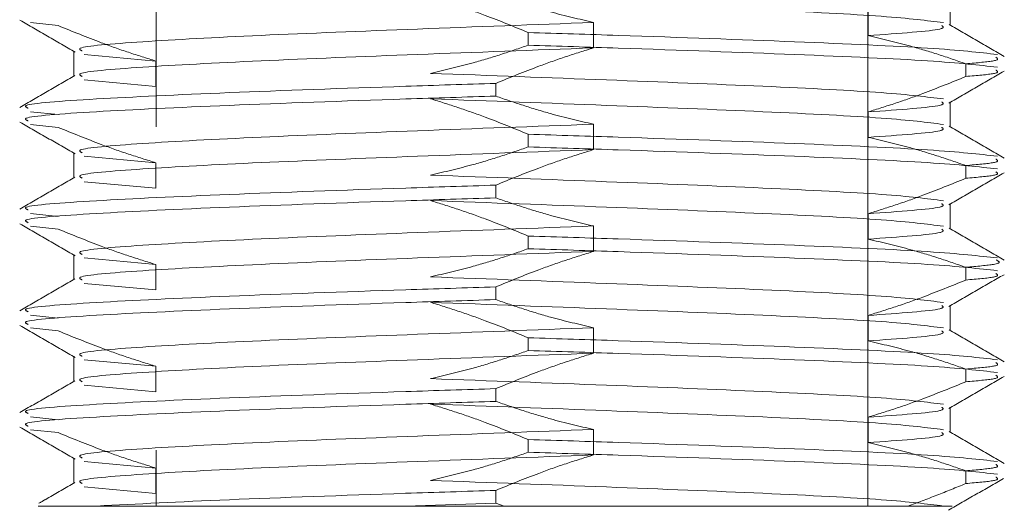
# Model space of a CAD drawing. Header units: millimetres. Extents: x 621 to 813, y 304 to 665.
# Tile 14 of 32: x 797.37 to 799.307, y 327.318 to 328.282. Entities that reach past the tile are written whole.
import ezdxf

# ---------------------------------------------------------------- set-up
doc = ezdxf.new("R2010")
doc.units = ezdxf.units.MM
doc.linetypes.add('HIDDEN', pattern=[1.905, 1.27, -0.635])

msp = doc.modelspace()

# ---------------------------------------------------------------- linework, layer by layer
at = {"color": 7, "linetype": 'HIDDEN', "lineweight": 18}
for p, q in [((797.6384, 331.2462), (797.6384, 327.3262)), ((799.0384, 327.3262), (799.0384, 330.1492)), ((799.2002, 328.2705), (799.2002, 328.3205)), ((799.0388, 328.2508), (799.0388, 328.3008)), ((797.4456, 328.2704), (797.3912, 328.2762)), ((798.4988, 328.2766), (798.4988, 328.2266)), ((798.3704, 328.2319), (798.3704, 328.2569)), ((797.4767, 328.2205), (797.4767, 328.1705)), ((797.638, 328.2008), (797.4969, 328.2137)), ((797.638, 328.1508), (797.638, 328.2008)), ((799.2312, 328.1954), (799.2312, 328.1704)), ((797.638, 328.1508), (797.4969, 328.1637)), ((798.3064, 328.1319), (798.3064, 328.1569)), ((799.2002, 328.0705), (799.2002, 328.1205)), ((797.4456, 328.0954), (797.3912, 328.1012)), ((799.0388, 328.0508), (799.0388, 328.1008)), ((797.4456, 328.0704), (797.3912, 328.0762)), ((798.4988, 328.0766), (798.4988, 328.0266)), ((798.3704, 328.0319), (798.3704, 328.0569)), ((797.4767, 328.0205), (797.4767, 327.9705)), ((797.638, 328.0008), (797.4969, 328.0137)), ((797.638, 327.9508), (797.638, 328.0008)), ((799.2312, 327.9954), (799.2312, 327.9704)), ((797.638, 327.9508), (797.4969, 327.9637)), ((798.3064, 327.9319), (798.3064, 327.9569)), ((799.2002, 327.8705), (799.2002, 327.9205)), ((797.4456, 327.8954), (797.3912, 327.9012)), ((799.0388, 327.8508), (799.0388, 327.9008)), ((797.4456, 327.8704), (797.3912, 327.8762)), ((798.4988, 327.8766), (798.4988, 327.8266)), ((798.3704, 327.8319), (798.3704, 327.8569)), ((797.4767, 327.8205), (797.4767, 327.7705)), ((797.638, 327.8008), (797.4969, 327.8137)), ((797.638, 327.7508), (797.638, 327.8008)), ((799.2312, 327.7954), (799.2312, 327.7704)), ((797.638, 327.7508), (797.4969, 327.7637)), ((798.3064, 327.7319), (798.3064, 327.7569)), ((799.2002, 327.6705), (799.2002, 327.7205)), ((797.4456, 327.6954), (797.3912, 327.7012)), ((799.0388, 327.6508), (799.0388, 327.7008)), ((797.4456, 327.6704), (797.3912, 327.6762)), ((798.4988, 327.6766), (798.4988, 327.6266)), ((798.3704, 327.6319), (798.3704, 327.6569)), ((797.4767, 327.6205), (797.4767, 327.5705)), ((797.638, 327.6008), (797.4969, 327.6137)), ((797.638, 327.5508), (797.638, 327.6008)), ((799.2312, 327.5954), (799.2312, 327.5704)), ((797.638, 327.5508), (797.4969, 327.5637)), ((798.3064, 327.5319), (798.3064, 327.5569)), ((799.2002, 327.4705), (799.2002, 327.5205)), ((797.4456, 327.4954), (797.3912, 327.5012)), ((799.0388, 327.4508), (799.0388, 327.5008)), ((797.4456, 327.4704), (797.3912, 327.4762)), ((798.4988, 327.4766), (798.4988, 327.4266)), ((798.3704, 327.4319), (798.3704, 327.4569)), ((797.4767, 327.4205), (797.4767, 327.3705)), ((797.638, 327.4008), (797.4969, 327.4137)), ((797.638, 327.3508), (797.638, 327.4008)), ((799.2312, 327.3954), (799.2312, 327.3704)), ((797.638, 327.3508), (797.4969, 327.3637)), ((798.3064, 327.3319), (798.3064, 327.3569)), ((798.1292, 327.3262), (797.5207, 327.3262)), ((798.1292, 327.3262), (798.3064, 327.3319)), ((798.1292, 327.3262), (798.3228, 327.3262)), ((798.3064, 327.3319), (798.3228, 327.3262)), ((798.3228, 327.3262), (799.1169, 327.3262))]:
    msp.add_line(p, q, dxfattribs=at)
for points, knots in [([(798.3064, 328.3319), (798.3243, 328.3257), (798.3601, 328.3134), (798.4241, 328.294), (798.4706, 328.2831), (798.4988, 328.2766)], [0, 0, 0, 0, 0.282643, 0.565293, 1, 1, 1, 1]), ([(799.187, 328.2762), (799.1545, 328.2803), (799.0896, 328.2887), (798.8437, 328.3012), (798.5253, 328.3138), (798.2949, 328.3223), (798.1781, 328.3266)], [0, 0, 0, 0, 0.248154, 0.496308, 0.744462, 1, 1, 1, 1]), ([(798.1781, 328.3266), (798.1961, 328.321), (798.2322, 328.3098), (798.2965, 328.287), (798.3423, 328.2684), (798.3704, 328.2569)], [0, 0, 0, 0, 0.278221, 0.556433, 1, 1, 1, 1]), ([(797.3704, 328.2809), (797.3885, 328.2705), (797.4247, 328.2495), (797.4609, 328.2286), (797.479, 328.2181)], [0, 0, 0, 0, 0.500085, 1, 1, 1, 1]), ([(797.493, 328.2206), (797.4893, 328.2224), (797.4773, 328.2285), (797.5979, 328.2387), (797.8303, 328.2512), (798.1523, 328.2638), (798.3822, 328.2723), (798.4988, 328.2766)], [0, 0, 0, 0, 0.099904, 0.323267, 0.546629, 0.769992, 1, 1, 1, 1]), ([(797.638, 328.2008), (797.62, 328.2064), (797.5838, 328.2175), (797.5196, 328.2403), (797.4738, 328.259), (797.4456, 328.2704)], [0, 0, 0, 0, 0.278221, 0.556433, 1, 1, 1, 1]), ([(799.2935, 328.2137), (799.257, 328.2178), (799.184, 328.2262), (798.907, 328.2386), (798.6154, 328.2491), (798.4299, 328.255), (798.3704, 328.2569)], [0, 0, 0, 0, 0.288036, 0.576072, 0.864108, 1, 1, 1, 1]), ([(799.0388, 328.2508), (799.1003, 328.2551), (799.195, 328.2617), (799.1867, 328.2683), (799.1838, 328.2706)], [0, 0, 0, 0, 0.65015, 1, 1, 1, 1]), ([(799.3069, 328.2097), (799.2889, 328.2202), (799.2527, 328.2411), (799.2166, 328.262), (799.1985, 328.2725)], [0, 0, 0, 0, 0.500044, 1, 1, 1, 1]), ([(799.2312, 328.1954), (799.2133, 328.2016), (799.1774, 328.214), (799.1134, 328.2333), (799.067, 328.2442), (799.0388, 328.2508)], [0, 0, 0, 0, 0.282643, 0.565293, 1, 1, 1, 1]), ([(797.493, 328.1706), (797.4893, 328.1724), (797.4774, 328.1785), (797.5979, 328.1887), (797.8303, 328.2012), (798.1523, 328.2138), (798.3822, 328.2223), (798.4988, 328.2266)], [0, 0, 0, 0, 0.0996242, 0.3230561, 0.5464881, 0.76992, 1, 1, 1, 1]), ([(798.3704, 328.2319), (798.3525, 328.2257), (798.3167, 328.2134), (798.2527, 328.194), (798.2062, 328.1831), (798.1781, 328.1766)], [0, 0, 0, 0, 0.282643, 0.565293, 1, 1, 1, 1]), ([(798.4988, 328.2266), (798.4807, 328.221), (798.4446, 328.2098), (798.3803, 328.187), (798.3345, 328.1684), (798.3064, 328.1569)], [0, 0, 0, 0, 0.278221, 0.556433, 1, 1, 1, 1]), ([(799.2935, 328.1887), (799.257, 328.1928), (799.184, 328.2012), (798.907, 328.2136), (798.6154, 328.2241), (798.4299, 328.23), (798.3704, 328.2319)], [0, 0, 0, 0, 0.288036, 0.576072, 0.864108, 1, 1, 1, 1]), ([(799.2312, 328.1954), (799.2532, 328.1973), (799.3011, 328.2015), (799.2939, 328.2058), (799.29, 328.2081)], [0, 0, 0, 0, 0.459975, 1, 1, 1, 1]), ([(799.187, 328.1262), (799.1545, 328.1303), (799.0896, 328.1387), (798.8437, 328.1512), (798.5253, 328.1638), (798.2949, 328.1723), (798.1781, 328.1766)], [0, 0, 0, 0, 0.248154, 0.496308, 0.744462, 1, 1, 1, 1]), ([(799.1978, 328.1181), (799.2159, 328.1286), (799.2521, 328.1495), (799.2883, 328.1705), (799.3064, 328.1809)], [0, 0, 0, 0, 0.499915, 1, 1, 1, 1]), ([(799.2312, 328.1704), (799.2532, 328.1723), (799.3011, 328.1765), (799.2939, 328.1808), (799.29, 328.1831)], [0, 0, 0, 0, 0.459975, 1, 1, 1, 1]), ([(797.4784, 328.1725), (797.4603, 328.162), (797.4241, 328.1411), (797.388, 328.1202), (797.3699, 328.1097)], [0, 0, 0, 0, 0.4999564, 1, 1, 1, 1]), ([(797.3868, 328.1081), (797.3827, 328.1099), (797.3692, 328.116), (797.5048, 328.1262), (797.7666, 328.1386), (798.0618, 328.1491), (798.247, 328.155), (798.3064, 328.1569)], [0, 0, 0, 0, 0.113864, 0.369103, 0.624342, 0.879582, 1, 1, 1, 1]), ([(799.0388, 328.1008), (799.0569, 328.1064), (799.093, 328.1175), (799.1573, 328.1403), (799.203, 328.159), (799.2312, 328.1704)], [0, 0, 0, 0, 0.278221, 0.556433, 1, 1, 1, 1]), ([(797.3868, 328.0831), (797.3827, 328.0849), (797.3692, 328.091), (797.5048, 328.1012), (797.7666, 328.1136), (798.0618, 328.1241), (798.247, 328.13), (798.3064, 328.1319)], [0, 0, 0, 0, 0.113864, 0.369103, 0.624342, 0.879582, 1, 1, 1, 1]), ([(799.187, 328.0762), (799.1545, 328.0803), (799.0896, 328.0887), (798.8437, 328.1012), (798.5253, 328.1138), (798.2949, 328.1223), (798.1781, 328.1266)], [0, 0, 0, 0, 0.248154, 0.496308, 0.744462, 1, 1, 1, 1]), ([(798.1781, 328.1266), (798.1961, 328.121), (798.2322, 328.1098), (798.2965, 328.087), (798.3423, 328.0684), (798.3704, 328.0569)], [0, 0, 0, 0, 0.2782208, 0.5564334, 1, 1, 1, 1]), ([(798.3064, 328.1319), (798.3243, 328.1257), (798.3601, 328.1134), (798.4241, 328.094), (798.4706, 328.0831), (798.4988, 328.0766)], [0, 0, 0, 0, 0.282643, 0.565293, 1, 1, 1, 1]), ([(799.0388, 328.1008), (799.1003, 328.1051), (799.1949, 328.1117), (799.1867, 328.1183), (799.1838, 328.1206)], [0, 0, 0, 0, 0.650722, 1, 1, 1, 1]), ([(797.3704, 328.0809), (797.3885, 328.0705), (797.4247, 328.0495), (797.4609, 328.0286), (797.479, 328.0181)], [0, 0, 0, 0, 0.500085, 1, 1, 1, 1]), ([(797.638, 328.0008), (797.62, 328.0064), (797.5838, 328.0175), (797.5196, 328.0403), (797.4738, 328.059), (797.4456, 328.0704)], [0, 0, 0, 0, 0.2782208, 0.5564334, 1, 1, 1, 1]), ([(797.493, 328.0206), (797.4893, 328.0224), (797.4773, 328.0285), (797.5979, 328.0387), (797.8303, 328.0512), (798.1523, 328.0638), (798.3822, 328.0723), (798.4988, 328.0766)], [0, 0, 0, 0, 0.099904, 0.323267, 0.546629, 0.769992, 1, 1, 1, 1]), ([(799.0388, 328.0508), (799.1003, 328.0551), (799.195, 328.0617), (799.1867, 328.0683), (799.1838, 328.0706)], [0, 0, 0, 0, 0.6501497, 1, 1, 1, 1]), ([(799.3069, 328.0097), (799.2889, 328.0202), (799.2527, 328.0411), (799.2166, 328.062), (799.1985, 328.0725)], [0, 0, 0, 0, 0.500044, 1, 1, 1, 1]), ([(799.2935, 328.0137), (799.257, 328.0178), (799.184, 328.0262), (798.907, 328.0386), (798.6154, 328.0491), (798.4299, 328.055), (798.3704, 328.0569)], [0, 0, 0, 0, 0.288036, 0.576072, 0.864108, 1, 1, 1, 1]), ([(799.2312, 327.9954), (799.2133, 328.0016), (799.1774, 328.014), (799.1134, 328.0333), (799.067, 328.0442), (799.0388, 328.0508)], [0, 0, 0, 0, 0.282643, 0.565293, 1, 1, 1, 1]), ([(797.493, 327.9706), (797.4893, 327.9724), (797.4774, 327.9785), (797.5979, 327.9887), (797.8303, 328.0012), (798.1523, 328.0138), (798.3822, 328.0223), (798.4988, 328.0266)], [0, 0, 0, 0, 0.099624, 0.323056, 0.546488, 0.76992, 1, 1, 1, 1]), ([(798.3704, 328.0319), (798.3525, 328.0257), (798.3167, 328.0134), (798.2527, 327.994), (798.2062, 327.9831), (798.1781, 327.9766)], [0, 0, 0, 0, 0.282643, 0.565293, 1, 1, 1, 1]), ([(798.4988, 328.0266), (798.4807, 328.021), (798.4446, 328.0098), (798.3803, 327.987), (798.3345, 327.9684), (798.3064, 327.9569)], [0, 0, 0, 0, 0.278221, 0.556433, 1, 1, 1, 1]), ([(799.2935, 327.9887), (799.257, 327.9928), (799.184, 328.0012), (798.907, 328.0136), (798.6154, 328.0241), (798.4299, 328.03), (798.3704, 328.0319)], [0, 0, 0, 0, 0.288036, 0.576072, 0.864108, 1, 1, 1, 1]), ([(799.2312, 327.9954), (799.2532, 327.9973), (799.3011, 328.0015), (799.2939, 328.0058), (799.29, 328.0081)], [0, 0, 0, 0, 0.459975, 1, 1, 1, 1]), ([(799.2312, 327.9704), (799.2532, 327.9723), (799.3011, 327.9765), (799.2939, 327.9808), (799.29, 327.9831)], [0, 0, 0, 0, 0.459975, 1, 1, 1, 1]), ([(797.4784, 327.9725), (797.4603, 327.962), (797.4241, 327.9411), (797.388, 327.9202), (797.3699, 327.9097)], [0, 0, 0, 0, 0.499956, 1, 1, 1, 1]), ([(799.187, 327.9262), (799.1545, 327.9303), (799.0896, 327.9387), (798.8437, 327.9512), (798.5253, 327.9638), (798.2949, 327.9723), (798.1781, 327.9766)], [0, 0, 0, 0, 0.248154, 0.496308, 0.744462, 1, 1, 1, 1]), ([(799.0388, 327.9008), (799.0569, 327.9064), (799.093, 327.9175), (799.1573, 327.9403), (799.203, 327.959), (799.2312, 327.9704)], [0, 0, 0, 0, 0.278221, 0.556433, 1, 1, 1, 1]), ([(799.1978, 327.9181), (799.2159, 327.9286), (799.2521, 327.9495), (799.2883, 327.9705), (799.3064, 327.9809)], [0, 0, 0, 0, 0.499915, 1, 1, 1, 1]), ([(797.3868, 327.9081), (797.3827, 327.9099), (797.3692, 327.916), (797.5048, 327.9262), (797.7666, 327.9386), (798.0618, 327.9491), (798.247, 327.955), (798.3064, 327.9569)], [0, 0, 0, 0, 0.113864, 0.369103, 0.624342, 0.879582, 1, 1, 1, 1]), ([(797.3868, 327.8831), (797.3827, 327.8849), (797.3692, 327.891), (797.5048, 327.9012), (797.7666, 327.9136), (798.0618, 327.9241), (798.247, 327.93), (798.3064, 327.9319)], [0, 0, 0, 0, 0.113864, 0.369103, 0.624342, 0.879582, 1, 1, 1, 1]), ([(799.187, 327.8762), (799.1545, 327.8803), (799.0896, 327.8887), (798.8437, 327.9012), (798.5253, 327.9138), (798.2949, 327.9223), (798.1781, 327.9266)], [0, 0, 0, 0, 0.248154, 0.496308, 0.744462, 1, 1, 1, 1]), ([(798.1781, 327.9266), (798.1961, 327.921), (798.2322, 327.9098), (798.2965, 327.887), (798.3423, 327.8684), (798.3704, 327.8569)], [0, 0, 0, 0, 0.278221, 0.556433, 1, 1, 1, 1]), ([(798.3064, 327.9319), (798.3243, 327.9257), (798.3601, 327.9134), (798.4241, 327.894), (798.4706, 327.8831), (798.4988, 327.8766)], [0, 0, 0, 0, 0.282643, 0.565293, 1, 1, 1, 1]), ([(799.0388, 327.9008), (799.1003, 327.9051), (799.1949, 327.9117), (799.1867, 327.9183), (799.1838, 327.9206)], [0, 0, 0, 0, 0.650722, 1, 1, 1, 1]), ([(797.3704, 327.8809), (797.3885, 327.8705), (797.4247, 327.8495), (797.4609, 327.8286), (797.479, 327.8181)], [0, 0, 0, 0, 0.500085, 1, 1, 1, 1]), ([(797.638, 327.8008), (797.62, 327.8064), (797.5838, 327.8175), (797.5196, 327.8403), (797.4738, 327.859), (797.4456, 327.8704)], [0, 0, 0, 0, 0.278221, 0.556433, 1, 1, 1, 1]), ([(797.493, 327.8206), (797.4893, 327.8224), (797.4773, 327.8285), (797.5979, 327.8387), (797.8303, 327.8512), (798.1523, 327.8638), (798.3822, 327.8723), (798.4988, 327.8766)], [0, 0, 0, 0, 0.0999044, 0.3232668, 0.5466292, 0.7699916, 1, 1, 1, 1]), ([(799.0388, 327.8508), (799.1003, 327.8551), (799.195, 327.8617), (799.1867, 327.8683), (799.1838, 327.8706)], [0, 0, 0, 0, 0.65015, 1, 1, 1, 1]), ([(799.3069, 327.8097), (799.2889, 327.8202), (799.2527, 327.8411), (799.2166, 327.862), (799.1985, 327.8725)], [0, 0, 0, 0, 0.5000436, 1, 1, 1, 1]), ([(799.2935, 327.8137), (799.257, 327.8178), (799.184, 327.8262), (798.907, 327.8386), (798.6154, 327.8491), (798.4299, 327.855), (798.3704, 327.8569)], [0, 0, 0, 0, 0.288036, 0.576072, 0.864108, 1, 1, 1, 1]), ([(799.2312, 327.7954), (799.2133, 327.8016), (799.1774, 327.814), (799.1134, 327.8333), (799.067, 327.8442), (799.0388, 327.8508)], [0, 0, 0, 0, 0.282643, 0.565293, 1, 1, 1, 1]), ([(798.3704, 327.8319), (798.3525, 327.8257), (798.3167, 327.8134), (798.2527, 327.794), (798.2062, 327.7831), (798.1781, 327.7766)], [0, 0, 0, 0, 0.282643, 0.565293, 1, 1, 1, 1]), ([(799.2935, 327.7887), (799.257, 327.7928), (799.184, 327.8012), (798.907, 327.8136), (798.6154, 327.8241), (798.4299, 327.83), (798.3704, 327.8319)], [0, 0, 0, 0, 0.2880361, 0.5760723, 0.8641084, 1, 1, 1, 1]), ([(797.493, 327.7706), (797.4893, 327.7724), (797.4774, 327.7785), (797.5979, 327.7887), (797.8303, 327.8012), (798.1523, 327.8138), (798.3822, 327.8223), (798.4988, 327.8266)], [0, 0, 0, 0, 0.099624, 0.323056, 0.546488, 0.76992, 1, 1, 1, 1]), ([(798.4988, 327.8266), (798.4807, 327.821), (798.4446, 327.8098), (798.3803, 327.787), (798.3345, 327.7684), (798.3064, 327.7569)], [0, 0, 0, 0, 0.278221, 0.556433, 1, 1, 1, 1]), ([(799.2312, 327.7954), (799.2527, 327.7973), (799.306, 327.802), (799.2967, 327.8069), (799.2911, 327.8099)], [0, 0, 0, 0, 0.404296, 1, 1, 1, 1]), ([(797.4784, 327.7725), (797.4603, 327.762), (797.4241, 327.7411), (797.388, 327.7202), (797.3699, 327.7097)], [0, 0, 0, 0, 0.499956, 1, 1, 1, 1]), ([(799.187, 327.7262), (799.1545, 327.7303), (799.0896, 327.7387), (798.8437, 327.7512), (798.5253, 327.7638), (798.2949, 327.7723), (798.1781, 327.7766)], [0, 0, 0, 0, 0.248154, 0.496308, 0.744462, 1, 1, 1, 1]), ([(799.0388, 327.7008), (799.0569, 327.7064), (799.093, 327.7175), (799.1573, 327.7403), (799.203, 327.759), (799.2312, 327.7704)], [0, 0, 0, 0, 0.278221, 0.556433, 1, 1, 1, 1]), ([(799.1978, 327.7181), (799.2159, 327.7286), (799.2521, 327.7495), (799.2883, 327.7705), (799.3064, 327.7809)], [0, 0, 0, 0, 0.4999149, 1, 1, 1, 1]), ([(799.2312, 327.7704), (799.2532, 327.7723), (799.3011, 327.7765), (799.2939, 327.7808), (799.29, 327.7831)], [0, 0, 0, 0, 0.459975, 1, 1, 1, 1]), ([(797.3868, 327.7081), (797.3827, 327.7099), (797.3692, 327.716), (797.5048, 327.7262), (797.7666, 327.7386), (798.0618, 327.7491), (798.247, 327.755), (798.3064, 327.7569)], [0, 0, 0, 0, 0.113864, 0.369103, 0.624342, 0.879582, 1, 1, 1, 1]), ([(797.3868, 327.6831), (797.3827, 327.6849), (797.3692, 327.691), (797.5048, 327.7012), (797.7666, 327.7136), (798.0618, 327.7241), (798.247, 327.73), (798.3064, 327.7319)], [0, 0, 0, 0, 0.1138643, 0.3691034, 0.6243425, 0.8795816, 1, 1, 1, 1]), ([(798.3064, 327.7319), (798.3243, 327.7257), (798.3601, 327.7134), (798.4241, 327.694), (798.4706, 327.6831), (798.4988, 327.6766)], [0, 0, 0, 0, 0.282643, 0.565293, 1, 1, 1, 1]), ([(799.187, 327.6762), (799.1545, 327.6803), (799.0896, 327.6887), (798.8437, 327.7012), (798.5253, 327.7138), (798.2949, 327.7223), (798.1781, 327.7266)], [0, 0, 0, 0, 0.248154, 0.496308, 0.744462, 1, 1, 1, 1]), ([(798.1781, 327.7266), (798.1961, 327.721), (798.2322, 327.7098), (798.2965, 327.687), (798.3423, 327.6684), (798.3704, 327.6569)], [0, 0, 0, 0, 0.278221, 0.556433, 1, 1, 1, 1]), ([(799.0388, 327.7008), (799.1003, 327.7051), (799.1949, 327.7117), (799.1867, 327.7183), (799.1838, 327.7206)], [0, 0, 0, 0, 0.650722, 1, 1, 1, 1]), ([(797.3704, 327.6809), (797.3885, 327.6705), (797.4247, 327.6495), (797.4609, 327.6286), (797.479, 327.6181)], [0, 0, 0, 0, 0.500085, 1, 1, 1, 1]), ([(797.493, 327.6206), (797.4893, 327.6224), (797.4773, 327.6285), (797.5979, 327.6387), (797.8303, 327.6512), (798.1523, 327.6638), (798.3822, 327.6723), (798.4988, 327.6766)], [0, 0, 0, 0, 0.099904, 0.323267, 0.546629, 0.769992, 1, 1, 1, 1]), ([(799.3069, 327.6097), (799.2889, 327.6202), (799.2527, 327.6411), (799.2166, 327.662), (799.1985, 327.6725)], [0, 0, 0, 0, 0.500044, 1, 1, 1, 1]), ([(797.638, 327.6008), (797.62, 327.6064), (797.5838, 327.6175), (797.5196, 327.6403), (797.4738, 327.659), (797.4456, 327.6704)], [0, 0, 0, 0, 0.278221, 0.556433, 1, 1, 1, 1]), ([(799.2935, 327.6137), (799.257, 327.6178), (799.184, 327.6262), (798.907, 327.6386), (798.6154, 327.6491), (798.4299, 327.655), (798.3704, 327.6569)], [0, 0, 0, 0, 0.288036, 0.576072, 0.864108, 1, 1, 1, 1]), ([(799.0388, 327.6508), (799.1003, 327.6551), (799.195, 327.6617), (799.1867, 327.6683), (799.1838, 327.6706)], [0, 0, 0, 0, 0.65015, 1, 1, 1, 1]), ([(799.2312, 327.5954), (799.2133, 327.6016), (799.1774, 327.614), (799.1134, 327.6333), (799.067, 327.6442), (799.0388, 327.6508)], [0, 0, 0, 0, 0.282643, 0.565293, 1, 1, 1, 1]), ([(797.493, 327.5706), (797.4893, 327.5724), (797.4774, 327.5785), (797.5979, 327.5887), (797.8303, 327.6012), (798.1523, 327.6138), (798.3822, 327.6223), (798.4988, 327.6266)], [0, 0, 0, 0, 0.099624, 0.323056, 0.546488, 0.76992, 1, 1, 1, 1]), ([(798.3704, 327.6319), (798.3525, 327.6257), (798.3167, 327.6134), (798.2527, 327.594), (798.2062, 327.5831), (798.1781, 327.5766)], [0, 0, 0, 0, 0.282643, 0.565293, 1, 1, 1, 1]), ([(798.4988, 327.6266), (798.4807, 327.621), (798.4446, 327.6098), (798.3803, 327.587), (798.3345, 327.5684), (798.3064, 327.5569)], [0, 0, 0, 0, 0.278221, 0.556433, 1, 1, 1, 1]), ([(799.2935, 327.5887), (799.257, 327.5928), (799.184, 327.6012), (798.907, 327.6136), (798.6154, 327.6241), (798.4299, 327.63), (798.3704, 327.6319)], [0, 0, 0, 0, 0.288036, 0.576072, 0.864108, 1, 1, 1, 1]), ([(799.2312, 327.5954), (799.2532, 327.5973), (799.3011, 327.6015), (799.2939, 327.6058), (799.29, 327.6081)], [0, 0, 0, 0, 0.4599753, 1, 1, 1, 1]), ([(799.187, 327.5262), (799.1545, 327.5303), (799.0896, 327.5387), (798.8437, 327.5512), (798.5253, 327.5638), (798.2949, 327.5723), (798.1781, 327.5766)], [0, 0, 0, 0, 0.248154, 0.496308, 0.744462, 1, 1, 1, 1]), ([(799.1978, 327.5181), (799.2159, 327.5286), (799.2521, 327.5495), (799.2883, 327.5705), (799.3064, 327.5809)], [0, 0, 0, 0, 0.499915, 1, 1, 1, 1]), ([(799.2312, 327.5704), (799.2532, 327.5723), (799.3011, 327.5765), (799.2939, 327.5808), (799.29, 327.5831)], [0, 0, 0, 0, 0.459975, 1, 1, 1, 1]), ([(797.4784, 327.5725), (797.4603, 327.562), (797.4241, 327.5411), (797.388, 327.5202), (797.3699, 327.5097)], [0, 0, 0, 0, 0.499956, 1, 1, 1, 1]), ([(797.3868, 327.5081), (797.3827, 327.5099), (797.3692, 327.516), (797.5048, 327.5262), (797.7666, 327.5386), (798.0618, 327.5491), (798.247, 327.555), (798.3064, 327.5569)], [0, 0, 0, 0, 0.1138643, 0.3691034, 0.6243425, 0.8795816, 1, 1, 1, 1]), ([(799.0388, 327.5008), (799.0569, 327.5064), (799.093, 327.5175), (799.1573, 327.5403), (799.203, 327.559), (799.2312, 327.5704)], [0, 0, 0, 0, 0.278221, 0.556433, 1, 1, 1, 1]), ([(797.3868, 327.4831), (797.3827, 327.4849), (797.3692, 327.491), (797.5048, 327.5012), (797.7666, 327.5136), (798.0618, 327.5241), (798.247, 327.53), (798.3064, 327.5319)], [0, 0, 0, 0, 0.113864, 0.369103, 0.624342, 0.879582, 1, 1, 1, 1]), ([(799.187, 327.4762), (799.1545, 327.4803), (799.0896, 327.4887), (798.8437, 327.5012), (798.5253, 327.5138), (798.2949, 327.5223), (798.1781, 327.5266)], [0, 0, 0, 0, 0.248154, 0.496308, 0.744462, 1, 1, 1, 1]), ([(798.1781, 327.5266), (798.1961, 327.521), (798.2322, 327.5098), (798.2965, 327.487), (798.3423, 327.4684), (798.3704, 327.4569)], [0, 0, 0, 0, 0.278221, 0.556433, 1, 1, 1, 1]), ([(798.3064, 327.5319), (798.3243, 327.5257), (798.3601, 327.5134), (798.4241, 327.494), (798.4706, 327.4831), (798.4988, 327.4766)], [0, 0, 0, 0, 0.282643, 0.565293, 1, 1, 1, 1]), ([(799.0388, 327.5008), (799.1003, 327.5051), (799.1949, 327.5117), (799.1867, 327.5183), (799.1838, 327.5206)], [0, 0, 0, 0, 0.650722, 1, 1, 1, 1]), ([(797.3704, 327.4809), (797.3885, 327.4705), (797.4247, 327.4495), (797.4609, 327.4286), (797.479, 327.4181)], [0, 0, 0, 0, 0.500085, 1, 1, 1, 1]), ([(797.638, 327.4008), (797.62, 327.4064), (797.5838, 327.4175), (797.5196, 327.4403), (797.4738, 327.459), (797.4456, 327.4704)], [0, 0, 0, 0, 0.278221, 0.556433, 1, 1, 1, 1]), ([(797.493, 327.4206), (797.4893, 327.4224), (797.4773, 327.4285), (797.5979, 327.4387), (797.8303, 327.4512), (798.1523, 327.4638), (798.3822, 327.4723), (798.4988, 327.4766)], [0, 0, 0, 0, 0.099904, 0.323267, 0.546629, 0.769992, 1, 1, 1, 1]), ([(799.0388, 327.4508), (799.1003, 327.4551), (799.195, 327.4617), (799.1867, 327.4683), (799.1838, 327.4706)], [0, 0, 0, 0, 0.65015, 1, 1, 1, 1]), ([(799.3069, 327.4097), (799.2889, 327.4202), (799.2527, 327.4411), (799.2166, 327.462), (799.1985, 327.4725)], [0, 0, 0, 0, 0.500044, 1, 1, 1, 1]), ([(799.2935, 327.4137), (799.257, 327.4178), (799.184, 327.4262), (798.907, 327.4386), (798.6154, 327.4491), (798.4299, 327.455), (798.3704, 327.4569)], [0, 0, 0, 0, 0.288036, 0.576072, 0.864108, 1, 1, 1, 1]), ([(799.2312, 327.3954), (799.2133, 327.4016), (799.1774, 327.414), (799.1134, 327.4333), (799.067, 327.4442), (799.0388, 327.4508)], [0, 0, 0, 0, 0.282643, 0.565293, 1, 1, 1, 1]), ([(797.493, 327.3706), (797.4893, 327.3724), (797.4774, 327.3785), (797.5979, 327.3887), (797.8303, 327.4012), (798.1523, 327.4138), (798.3822, 327.4223), (798.4988, 327.4266)], [0, 0, 0, 0, 0.099624, 0.323056, 0.546488, 0.76992, 1, 1, 1, 1]), ([(798.3704, 327.4319), (798.3525, 327.4257), (798.3167, 327.4134), (798.2527, 327.394), (798.2062, 327.3831), (798.1781, 327.3766)], [0, 0, 0, 0, 0.282643, 0.565293, 1, 1, 1, 1]), ([(798.4988, 327.4266), (798.4807, 327.421), (798.4446, 327.4098), (798.3803, 327.387), (798.3345, 327.3684), (798.3064, 327.3569)], [0, 0, 0, 0, 0.278221, 0.556433, 1, 1, 1, 1]), ([(799.2935, 327.3887), (799.257, 327.3928), (799.184, 327.4012), (798.907, 327.4136), (798.6154, 327.4241), (798.4299, 327.43), (798.3704, 327.4319)], [0, 0, 0, 0, 0.288036, 0.576072, 0.864108, 1, 1, 1, 1]), ([(799.2312, 327.3954), (799.2532, 327.3973), (799.3011, 327.4015), (799.2939, 327.4058), (799.29, 327.4081)], [0, 0, 0, 0, 0.4599753, 1, 1, 1, 1]), ([(799.2312, 327.3704), (799.2532, 327.3723), (799.3011, 327.3765), (799.2939, 327.3808), (799.29, 327.3831)], [0, 0, 0, 0, 0.459975, 1, 1, 1, 1]), ([(797.4784, 327.3725), (797.4603, 327.362), (797.4367, 327.3484), (797.4131, 327.3347), (797.4076, 327.3316)], [0, 0, 0, 0, 0.766499, 1, 1, 1, 1]), ([(799.187, 327.3262), (799.1545, 327.3303), (799.0896, 327.3387), (798.8437, 327.3512), (798.5253, 327.3638), (798.2949, 327.3723), (798.1781, 327.3766)], [0, 0, 0, 0, 0.248154, 0.496308, 0.744462, 1, 1, 1, 1]), ([(799.1169, 327.3262), (799.1361, 327.3331), (799.1744, 327.347), (799.2123, 327.3626), (799.2312, 327.3704)], [0, 0, 0, 0, 0.499828, 1, 1, 1, 1]), ([(799.1972, 327.3178), (799.2153, 327.3283), (799.2514, 327.3492), (799.2875, 327.3701), (799.3056, 327.3805)], [0, 0, 0, 0, 0.49997, 1, 1, 1, 1]), ([(797.5207, 327.3262), (797.6012, 327.3303), (797.7622, 327.3386), (798.0622, 327.3491), (798.2471, 327.355), (798.3064, 327.3569)], [0, 0, 0, 0, 0.404566, 0.809131, 1, 1, 1, 1]), ([(797.4107, 327.3262), (797.4075, 327.3262), (797.4002, 327.3262), (797.4381, 327.3262), (797.4791, 327.3262), (797.5068, 327.3262), (797.5207, 327.3262)], [0, 0, 0, 0, 0.288042, 0.637783, 0.8181, 1, 1, 1, 1]), ([(799.1169, 327.3262), (799.1586, 327.3262), (799.2145, 327.3262), (799.2018, 327.3262), (799.1986, 327.3262)], [0, 0, 0, 0, 0.745611, 1, 1, 1, 1])]:
    msp.add_open_spline(points, degree=3, knots=knots, dxfattribs=at)

doc.saveas('drawing.dxf')
